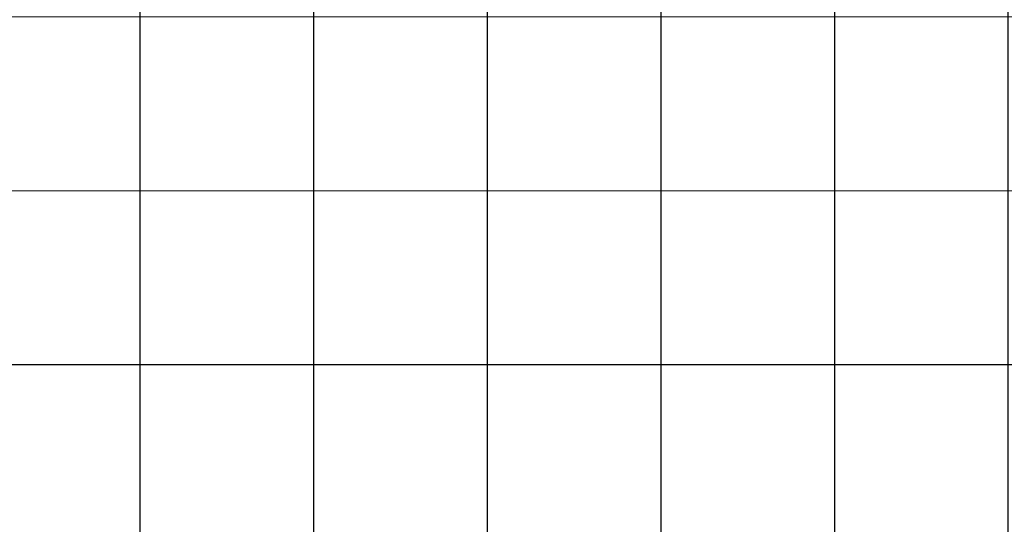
# Model space of a CAD drawing. Extents: x 147111805 to 147230536, y 410950310 to 411028142.
# Tile 61 of 85: x 147167158 to 147170759, y 410973959 to 410975803. Entities that reach past the tile are written whole.
import ezdxf

# ---------------------------------------------------------------- set-up
doc = ezdxf.new("R2010")
doc.units = 0
doc.header["$LTSCALE"] = 100
doc.layers.add('T--A9041--_VERHARDINGEN_Tegels', color=9, linetype='Continuous', transparency=0.3)

msp = doc.modelspace()

# ---------------------------------------------------------------- hatches: boundary and pattern name
at = {"layer": 'T--A9041--_VERHARDINGEN_Tegels'}
h = msp.add_hatch(dxfattribs=at)
h.set_pattern_fill('ANSI37', color=256, scale=200, angle=45)
h.set_pattern_definition([(90, (0, 0), (-635, 0), []), (180, (0, 0), (0, -635), [])])
h.paths.add_polyline_path([(147171124.6155927, 410978496.7849257), (147171124.6155927, 410985174.1051784), (147175311.8159577, 410985174.1051784), (147179724.0163228, 410985174.1051784), (147179724.0163228, 410987548.1668265), (147175674.6155927, 410987550.9475302), (147175674.6155927, 410986269.3768906), (147173554.6155927, 410986269.3768906), (147173554.6155927, 410986569.3768906), (147175374.6155927, 410986569.3768906), (147175374.6155927, 410989649.3768906), (147175374.6155927, 410993004.2881792), (147173550.8201925, 410993004.2881792), (147173550.8201925, 410993134.3405678), (147165980.8201925, 410993134.3405678), (147159696.0572113, 410993137.1650009), (147159704.9791517, 410992687.6886738), (147159705.673752, 410992652.6955669), (147159710.6310576, 410990922.4531842), (147159740.006855, 410990923.0362831), (147159789.3234792, 410988438.5257165), (147159881.8045546, 410983779.4434608), (147160071.926593, 410974201.3302012), (147160091.7723167, 410973201.5271471), (147160156.2709204, 410969952.1672208), (147160833.6374897, 410969965.612699), (147162965.7175028, 410970007.9337059), (147169999.3319892, 410970147.5483757), (147172541.3312546, 410970198.0061296), (147177217.9100407, 410970290.8345047), (147177327.8883767, 410970293.0175343), (147177280.2586386, 410972692.5448644), (147177850.1463795, 410972703.8569272), (147179529.8155105, 410972737.1977439), (147180789.5630606, 410972762.4198964), (147181028.8837267, 410972767.3274566), (147181031.0428523, 410975911.5547846), (147179805.6507454, 410975912.3962522), (147178580.2586386, 410975912.3962522), (147178580.2586386, 410979449.1051784), (147177580.2586386, 410979449.1051784), (147177580.2586386, 410977681.1714507), (147177580.2586386, 410975913.2377229), (147171124.6155927, 410975913.2377229)])
h.paths.add_polyline_path([(147165184.9788649, 410982437.8420166), (147164184.9788649, 410982437.8420166), (147164184.9788649, 410983437.8420166), (147165184.9788649, 410983437.8420166)], flags=16)

doc.saveas('drawing.dxf')
